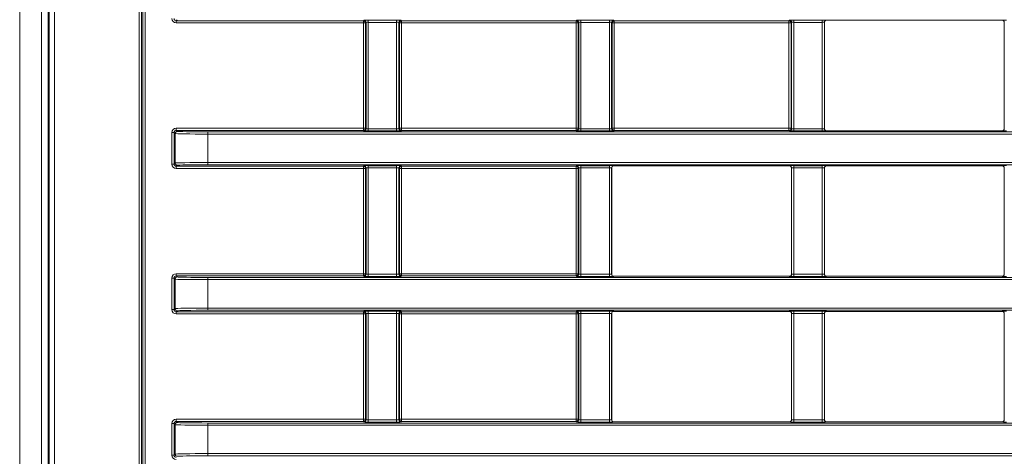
# Model space of a CAD drawing. Header units: millimetres. Extents: x 0 to 1118, y 0 to 864.
# Tile 53 of 139: x 544 to 567, y 206 to 216. Entities that reach past the tile are written whole.
import ezdxf

# ---------------------------------------------------------------- set-up
doc = ezdxf.new("R2010")
doc.units = ezdxf.units.MM

msp = doc.modelspace()

# ---------------------------------------------------------------- linework, layer by layer
at = {"color": 7, "linetype": 'Continuous', "lineweight": 15}
for p, q in [((545.102, 170.239), (545.102, 228.855)), ((544.947, 227.922), (544.947, 171.172)), ((562.887, 213.343), (562.887, 215.776)), ((562.937, 215.826), (566.957, 215.826)), ((567.007, 215.776), (567.007, 213.343)), ((562.937, 213.293), (566.957, 213.293)), ((558.012, 210.007), (558.012, 212.44)), ((558.062, 212.49), (562.082, 212.49)), ((562.132, 212.44), (562.132, 210.007)), ((562.887, 210.007), (562.887, 212.44)), ((562.937, 212.49), (566.957, 212.49)), ((567.007, 212.44), (567.007, 210.007)), ((558.062, 209.957), (562.082, 209.957)), ((562.937, 209.957), (566.957, 209.957)), ((558.062, 209.154), (562.082, 209.154)), ((562.937, 209.154), (566.957, 209.154)), ((558.012, 206.671), (558.012, 209.104)), ((562.132, 209.104), (562.132, 206.671)), ((562.887, 206.671), (562.887, 209.104)), ((567.007, 209.104), (567.007, 206.671)), ((558.062, 206.621), (562.082, 206.621)), ((562.937, 206.621), (566.957, 206.621))]:
    msp.add_line(p, q, dxfattribs=at)
at = {"color": 9, "linetype": 'Continuous', "lineweight": 0}
for p, q in [((545.12, 170.247), (545.12, 228.847)), ((545.245, 228.847), (545.245, 170.247)), ((544.447, 227.922), (544.447, 171.172)), ((547.186, 173.232), (547.186, 225.862)), ((547.236, 225.862), (547.236, 173.232)), ((547.271, 173.284), (547.271, 225.81)), ((547.321, 225.81), (547.321, 173.284)), ((548.059, 215.84), (548.036, 215.816)), ((548.036, 215.816), (552.322, 215.816)), ((548.036, 215.766), (548.036, 215.816)), ((552.322, 215.766), (548.036, 215.766)), ((552.322, 215.816), (552.334, 215.828)), ((552.322, 215.766), (552.322, 215.816)), ((552.322, 213.353), (552.322, 215.766)), ((552.322, 215.766), (552.372, 215.766)), ((552.384, 215.778), (552.372, 215.766)), ((552.372, 215.766), (552.372, 213.353)), ((552.384, 213.341), (552.384, 215.778)), ((552.434, 215.829), (553.085, 215.829)), ((552.434, 215.779), (552.434, 215.829)), ((553.085, 215.779), (552.434, 215.779)), ((552.434, 215.779), (552.434, 213.34)), ((553.085, 215.779), (553.085, 215.829)), ((553.085, 213.34), (553.085, 215.779)), ((553.135, 215.778), (553.135, 213.341)), ((553.147, 215.766), (553.135, 215.778)), ((553.147, 213.353), (553.147, 215.766)), ((553.147, 215.766), (553.197, 215.766)), ((553.185, 215.828), (553.197, 215.816)), ((553.197, 215.816), (557.197, 215.816)), ((553.197, 215.766), (553.197, 215.816)), ((557.197, 215.766), (553.197, 215.766)), ((553.197, 215.766), (553.197, 213.353)), ((557.197, 215.816), (557.209, 215.828)), ((557.197, 215.766), (557.197, 215.816)), ((557.197, 215.766), (557.247, 215.766)), ((557.197, 213.353), (557.197, 215.766)), ((557.259, 215.778), (557.247, 215.766)), ((557.247, 215.766), (557.247, 213.353)), ((557.259, 213.341), (557.259, 215.778)), ((557.309, 215.829), (557.96, 215.829)), ((557.309, 215.779), (557.309, 215.829)), ((557.96, 215.779), (557.309, 215.779)), ((557.309, 215.779), (557.309, 213.34)), ((557.96, 215.779), (557.96, 215.829)), ((557.96, 213.34), (557.96, 215.779)), ((558.01, 215.778), (558.01, 213.341)), ((558.022, 215.766), (558.01, 215.778)), ((558.022, 213.353), (558.022, 215.766)), ((558.022, 215.766), (558.072, 215.766)), ((558.06, 215.828), (558.072, 215.816)), ((558.072, 215.816), (562.072, 215.816)), ((558.072, 215.766), (558.072, 215.816)), ((562.072, 215.766), (558.072, 215.766)), ((558.072, 215.766), (558.072, 213.353)), ((562.072, 215.816), (562.084, 215.828)), ((562.072, 215.766), (562.072, 215.816)), ((562.072, 213.353), (562.072, 215.766)), ((562.072, 215.766), (562.122, 215.766)), ((562.134, 215.778), (562.122, 215.766)), ((562.122, 215.766), (562.122, 213.353)), ((562.134, 213.341), (562.134, 215.778)), ((562.184, 215.829), (562.835, 215.829)), ((562.184, 215.779), (562.184, 215.829)), ((562.835, 215.779), (562.184, 215.779)), ((562.184, 215.779), (562.184, 213.34)), ((562.835, 215.779), (562.835, 215.829)), ((562.835, 213.34), (562.835, 215.779)), ((562.885, 215.778), (562.885, 213.341)), ((562.887, 215.776), (562.885, 215.778)), ((562.935, 215.828), (562.937, 215.826)), ((566.957, 215.826), (566.959, 215.828)), ((567.009, 215.778), (567.007, 215.776)), ((567.009, 213.341), (567.009, 215.778)), ((547.936, 212.53), (547.936, 213.253)), ((547.936, 213.253), (547.986, 213.253)), ((548.009, 213.229), (547.986, 213.253)), ((547.986, 213.253), (547.986, 212.53)), ((548.009, 212.554), (548.009, 213.229)), ((548.036, 213.353), (552.322, 213.353)), ((548.036, 213.353), (548.036, 213.303)), ((548.036, 213.303), (548.059, 213.279)), ((552.322, 213.303), (548.036, 213.303)), ((548.759, 213.217), (548.759, 213.267)), ((548.759, 213.267), (688.385, 213.267)), ((548.759, 213.217), (548.759, 212.566)), ((688.385, 213.217), (548.759, 213.217)), ((552.322, 213.353), (552.372, 213.353)), ((552.322, 213.353), (552.322, 213.303)), ((552.334, 213.291), (552.322, 213.303)), ((552.372, 213.353), (552.384, 213.341)), ((552.434, 213.29), (552.434, 213.34)), ((552.434, 213.34), (553.085, 213.34)), ((553.085, 213.29), (552.434, 213.29)), ((553.085, 213.29), (553.085, 213.34)), ((553.135, 213.341), (553.147, 213.353)), ((553.147, 213.353), (553.197, 213.353)), ((553.197, 213.303), (553.185, 213.291)), ((553.197, 213.303), (553.197, 213.353)), ((553.197, 213.353), (557.197, 213.353)), ((557.197, 213.303), (553.197, 213.303)), ((557.197, 213.353), (557.247, 213.353)), ((557.197, 213.303), (557.197, 213.353)), ((557.209, 213.291), (557.197, 213.303)), ((557.247, 213.353), (557.259, 213.341)), ((557.309, 213.29), (557.309, 213.34)), ((557.309, 213.34), (557.96, 213.34)), ((557.96, 213.29), (557.309, 213.29)), ((557.96, 213.29), (557.96, 213.34)), ((558.01, 213.341), (558.022, 213.353)), ((558.022, 213.353), (558.072, 213.353)), ((558.072, 213.303), (558.06, 213.291)), ((558.072, 213.303), (558.072, 213.353)), ((558.072, 213.353), (562.072, 213.353)), ((562.072, 213.303), (558.072, 213.303)), ((562.072, 213.353), (562.122, 213.353)), ((562.072, 213.303), (562.072, 213.353)), ((562.084, 213.291), (562.072, 213.303)), ((562.122, 213.353), (562.134, 213.341)), ((562.184, 213.29), (562.184, 213.34)), ((562.184, 213.34), (562.835, 213.34)), ((562.835, 213.29), (562.184, 213.29)), ((562.835, 213.29), (562.835, 213.34)), ((562.885, 213.341), (562.887, 213.343)), ((562.937, 213.293), (562.935, 213.291)), ((566.959, 213.291), (566.957, 213.293)), ((567.007, 213.343), (567.009, 213.341)), ((547.986, 212.53), (548.009, 212.554)), ((548.759, 212.566), (688.385, 212.566)), ((548.759, 212.516), (548.759, 212.566)), ((547.936, 212.53), (547.986, 212.53)), ((548.059, 212.504), (548.036, 212.48)), ((548.036, 212.48), (552.322, 212.48)), ((548.036, 212.43), (548.036, 212.48)), ((552.322, 212.43), (548.036, 212.43)), ((688.385, 212.516), (548.759, 212.516)), ((552.322, 212.48), (552.334, 212.492)), ((552.322, 212.43), (552.322, 212.48)), ((552.322, 210.017), (552.322, 212.43)), ((552.322, 212.43), (552.372, 212.43)), ((552.384, 212.442), (552.372, 212.43)), ((552.372, 212.43), (552.372, 210.017)), ((552.384, 210.005), (552.384, 212.442)), ((552.434, 212.493), (553.085, 212.493)), ((552.434, 212.443), (552.434, 212.493)), ((553.085, 212.443), (552.434, 212.443)), ((552.434, 212.443), (552.434, 210.004)), ((553.085, 212.443), (553.085, 212.493)), ((553.085, 210.004), (553.085, 212.443)), ((553.135, 212.442), (553.135, 210.005)), ((553.147, 212.43), (553.135, 212.442)), ((553.147, 210.017), (553.147, 212.43)), ((553.147, 212.43), (553.197, 212.43)), ((553.185, 212.492), (553.197, 212.48)), ((553.197, 212.48), (557.197, 212.48)), ((553.197, 212.43), (553.197, 212.48)), ((557.197, 212.43), (553.197, 212.43)), ((553.197, 212.43), (553.197, 210.017)), ((557.197, 212.48), (557.209, 212.492)), ((557.197, 212.43), (557.197, 212.48)), ((557.197, 210.017), (557.197, 212.43)), ((557.197, 212.43), (557.247, 212.43)), ((557.259, 212.442), (557.247, 212.43)), ((557.247, 212.43), (557.247, 210.017)), ((557.259, 210.005), (557.259, 212.442)), ((557.309, 212.493), (557.96, 212.493)), ((557.309, 212.443), (557.309, 212.493)), ((557.96, 212.443), (557.309, 212.443)), ((557.309, 212.443), (557.309, 210.004)), ((557.96, 212.443), (557.96, 212.493)), ((557.96, 210.004), (557.96, 212.443)), ((558.01, 212.442), (558.01, 210.005)), ((558.012, 212.44), (558.01, 212.442)), ((558.06, 212.492), (558.062, 212.49)), ((562.082, 212.49), (562.084, 212.492)), ((562.134, 212.442), (562.132, 212.44)), ((562.134, 210.005), (562.134, 212.442)), ((562.184, 212.493), (562.835, 212.493)), ((562.184, 212.443), (562.184, 212.493)), ((562.835, 212.443), (562.184, 212.443)), ((562.184, 212.443), (562.184, 210.004)), ((562.835, 212.443), (562.835, 212.493)), ((562.835, 210.004), (562.835, 212.443)), ((562.885, 212.442), (562.885, 210.005)), ((562.887, 212.44), (562.885, 212.442)), ((562.935, 212.492), (562.937, 212.49)), ((566.957, 212.49), (566.959, 212.492)), ((567.009, 212.442), (567.007, 212.44)), ((567.009, 210.005), (567.009, 212.442)), ((547.936, 209.917), (547.986, 209.917)), ((547.936, 209.194), (547.936, 209.917)), ((548.009, 209.893), (547.986, 209.917)), ((547.986, 209.917), (547.986, 209.194)), ((548.009, 209.217), (548.009, 209.893)), ((548.036, 210.017), (552.322, 210.017)), ((548.036, 210.017), (548.036, 209.967)), ((548.036, 209.967), (548.059, 209.943)), ((552.322, 209.967), (548.036, 209.967)), ((548.759, 209.881), (548.759, 209.931)), ((548.759, 209.931), (688.385, 209.931)), ((548.759, 209.881), (548.759, 209.23)), ((688.385, 209.881), (548.759, 209.881)), ((552.322, 210.017), (552.322, 209.967)), ((552.322, 210.017), (552.372, 210.017)), ((552.334, 209.955), (552.322, 209.967)), ((552.372, 210.017), (552.384, 210.005)), ((552.434, 209.954), (552.434, 210.004)), ((552.434, 210.004), (553.085, 210.004)), ((553.085, 209.954), (552.434, 209.954)), ((553.085, 209.954), (553.085, 210.004)), ((553.135, 210.005), (553.147, 210.017)), ((553.147, 210.017), (553.197, 210.017)), ((553.197, 209.967), (553.185, 209.955)), ((553.197, 209.967), (553.197, 210.017)), ((553.197, 210.017), (557.197, 210.017)), ((557.197, 209.967), (553.197, 209.967)), ((557.197, 209.967), (557.197, 210.017)), ((557.197, 210.017), (557.247, 210.017)), ((557.209, 209.955), (557.197, 209.967)), ((557.247, 210.017), (557.259, 210.005)), ((557.309, 209.954), (557.309, 210.004)), ((557.309, 210.004), (557.96, 210.004)), ((557.96, 209.954), (557.309, 209.954)), ((557.96, 209.954), (557.96, 210.004)), ((558.01, 210.005), (558.012, 210.007)), ((558.062, 209.957), (558.06, 209.955)), ((562.084, 209.955), (562.082, 209.957)), ((562.132, 210.007), (562.134, 210.005)), ((562.184, 209.954), (562.184, 210.004)), ((562.184, 210.004), (562.835, 210.004)), ((562.835, 209.954), (562.184, 209.954)), ((562.835, 209.954), (562.835, 210.004)), ((562.885, 210.005), (562.887, 210.007)), ((562.937, 209.957), (562.935, 209.955)), ((566.959, 209.955), (566.957, 209.957)), ((567.007, 210.007), (567.009, 210.005)), ((547.936, 209.194), (547.986, 209.194)), ((547.986, 209.194), (548.009, 209.217)), ((548.059, 209.168), (548.036, 209.144)), ((548.759, 209.18), (548.759, 209.23)), ((548.759, 209.23), (688.385, 209.23)), ((688.385, 209.18), (548.759, 209.18)), ((552.322, 209.144), (552.334, 209.156)), ((552.434, 209.157), (553.085, 209.157)), ((552.434, 209.107), (552.434, 209.157)), ((553.085, 209.107), (553.085, 209.157)), ((553.185, 209.156), (553.197, 209.144)), ((557.197, 209.144), (557.209, 209.156)), ((557.309, 209.157), (557.96, 209.157)), ((557.309, 209.107), (557.309, 209.157)), ((557.96, 209.107), (557.96, 209.157)), ((558.06, 209.156), (558.062, 209.154)), ((562.082, 209.154), (562.084, 209.156)), ((562.184, 209.157), (562.835, 209.157)), ((562.184, 209.107), (562.184, 209.157)), ((562.835, 209.107), (562.835, 209.157)), ((562.935, 209.156), (562.937, 209.154)), ((566.957, 209.154), (566.959, 209.156)), ((548.036, 209.144), (552.322, 209.144)), ((548.036, 209.094), (548.036, 209.144)), ((552.322, 209.094), (548.036, 209.094)), ((552.322, 209.094), (552.322, 209.144)), ((552.322, 206.68), (552.322, 209.094)), ((552.322, 209.094), (552.372, 209.094)), ((552.384, 209.106), (552.372, 209.094)), ((552.372, 209.094), (552.372, 206.68)), ((552.384, 206.669), (552.384, 209.106)), ((553.085, 209.107), (552.434, 209.107)), ((552.434, 209.107), (552.434, 206.667)), ((553.085, 206.667), (553.085, 209.107)), ((553.135, 209.106), (553.135, 206.669)), ((553.147, 209.094), (553.135, 209.106)), ((553.147, 206.68), (553.147, 209.094)), ((553.147, 209.094), (553.197, 209.094)), ((553.197, 209.144), (557.197, 209.144)), ((553.197, 209.094), (553.197, 209.144)), ((557.197, 209.094), (553.197, 209.094)), ((553.197, 209.094), (553.197, 206.68)), ((557.197, 209.094), (557.197, 209.144)), ((557.197, 209.094), (557.247, 209.094)), ((557.197, 206.68), (557.197, 209.094)), ((557.259, 209.106), (557.247, 209.094)), ((557.247, 209.094), (557.247, 206.68)), ((557.259, 206.669), (557.259, 209.106)), ((557.96, 209.107), (557.309, 209.107)), ((557.309, 209.107), (557.309, 206.667)), ((557.96, 206.667), (557.96, 209.107)), ((558.01, 209.106), (558.01, 206.669)), ((558.012, 209.104), (558.01, 209.106)), ((562.134, 209.106), (562.132, 209.104)), ((562.134, 206.669), (562.134, 209.106)), ((562.835, 209.107), (562.184, 209.107)), ((562.184, 209.107), (562.184, 206.667)), ((562.835, 206.667), (562.835, 209.107)), ((562.885, 209.106), (562.885, 206.669)), ((562.887, 209.104), (562.885, 209.106)), ((567.009, 209.106), (567.007, 209.104)), ((567.009, 206.669), (567.009, 209.106)), ((548.036, 206.68), (552.322, 206.68)), ((548.036, 206.68), (548.036, 206.63)), ((552.322, 206.68), (552.372, 206.68)), ((552.322, 206.68), (552.322, 206.63)), ((552.372, 206.68), (552.384, 206.669)), ((552.434, 206.617), (552.434, 206.667)), ((552.434, 206.667), (553.085, 206.667)), ((553.085, 206.617), (553.085, 206.667)), ((553.135, 206.669), (553.147, 206.68)), ((553.147, 206.68), (553.197, 206.68)), ((553.197, 206.63), (553.197, 206.68)), ((553.197, 206.68), (557.197, 206.68)), ((557.197, 206.63), (557.197, 206.68)), ((557.197, 206.68), (557.247, 206.68)), ((557.247, 206.68), (557.259, 206.669)), ((557.309, 206.617), (557.309, 206.667)), ((557.309, 206.667), (557.96, 206.667)), ((557.96, 206.617), (557.96, 206.667)), ((558.01, 206.669), (558.012, 206.671)), ((562.132, 206.671), (562.134, 206.669)), ((562.184, 206.617), (562.184, 206.667)), ((562.184, 206.667), (562.835, 206.667)), ((562.835, 206.617), (562.835, 206.667)), ((562.885, 206.669), (562.887, 206.671)), ((567.007, 206.671), (567.009, 206.669)), ((547.936, 205.858), (547.936, 206.581)), ((547.936, 206.581), (547.986, 206.581)), ((548.009, 206.557), (547.986, 206.581)), ((547.986, 206.581), (547.986, 205.858)), ((548.009, 205.881), (548.009, 206.557)), ((548.036, 206.63), (548.059, 206.607)), ((552.322, 206.63), (548.036, 206.63)), ((548.759, 206.545), (548.759, 206.595)), ((548.759, 206.595), (688.385, 206.595)), ((688.385, 206.545), (548.759, 206.545)), ((548.759, 206.545), (548.759, 205.893)), ((552.334, 206.619), (552.322, 206.63)), ((553.085, 206.617), (552.434, 206.617)), ((553.197, 206.63), (553.185, 206.619)), ((557.197, 206.63), (553.197, 206.63)), ((557.209, 206.619), (557.197, 206.63)), ((557.96, 206.617), (557.309, 206.617)), ((558.062, 206.621), (558.06, 206.619)), ((562.084, 206.619), (562.082, 206.621)), ((562.835, 206.617), (562.184, 206.617)), ((562.937, 206.621), (562.935, 206.619)), ((566.959, 206.619), (566.957, 206.621)), ((547.936, 205.858), (547.986, 205.858)), ((547.986, 205.858), (548.009, 205.881)), ((548.759, 205.893), (688.385, 205.893)), ((548.759, 205.843), (548.759, 205.893)), ((688.385, 205.843), (548.759, 205.843))]:
    msp.add_line(p, q, dxfattribs=at)
for centre, start, end in [((552.322, 215.766), 0.0204, 89.9796), ((552.334, 215.778), 0.0204, 89.9796), ((553.185, 215.778), 90.0204, 179.9796), ((553.197, 215.766), 90.0204, 179.9796), ((557.197, 215.766), 0.0204, 89.9796), ((557.209, 215.778), 0.0204, 89.9796), ((558.06, 215.778), 90.0204, 179.9796), ((558.072, 215.766), 90.0204, 179.9796), ((562.072, 215.766), 0.0204, 89.9796), ((562.084, 215.778), 0.0204, 89.9796), ((562.935, 215.778), 90.0204, 179.9796), ((566.959, 215.778), 0.0204, 89.9796), ((548.059, 213.229), 90.0204, 179.9796), ((552.322, 213.353), 270.0204, 359.9796), ((552.334, 213.341), 270.0204, 359.9796), ((553.185, 213.341), 180.0204, 269.9796), ((553.197, 213.353), 180.0204, 269.9796), ((557.197, 213.353), 270.0204, 359.9796), ((557.209, 213.341), 270.0204, 359.9796), ((558.06, 213.341), 180.0204, 269.9796), ((558.072, 213.353), 180.0204, 269.9796), ((562.072, 213.353), 270.0204, 359.9796), ((562.084, 213.341), 270.0204, 359.9796), ((562.935, 213.341), 180.0204, 269.9796), ((566.959, 213.341), 270.0204, 359.9796), ((548.059, 212.554), 180.0204, 269.9796), ((552.322, 212.43), 0.0204, 89.9796), ((552.334, 212.442), 0.0204, 89.9796), ((553.185, 212.442), 90.0204, 179.9796), ((553.197, 212.43), 90.0204, 179.9796), ((557.197, 212.43), 0.0204, 89.9796), ((557.209, 212.442), 0.0204, 89.9796), ((558.06, 212.442), 90.0204, 179.9796), ((562.084, 212.442), 0.0204, 89.9796), ((562.935, 212.442), 90.0204, 179.9796), ((566.959, 212.442), 0.0204, 89.9796), ((548.059, 209.893), 90.0204, 179.9796), ((552.322, 210.017), 270.0204, 359.9796), ((552.334, 210.005), 270.0204, 359.9796), ((553.185, 210.005), 180.0204, 269.9796), ((553.197, 210.017), 180.0204, 269.9796), ((557.197, 210.017), 270.0204, 359.9796), ((557.209, 210.005), 270.0204, 359.9796), ((558.06, 210.005), 180.0204, 269.9796), ((562.084, 210.005), 270.0204, 359.9796), ((562.935, 210.005), 180.0204, 269.9796), ((566.959, 210.005), 270.0204, 359.9796), ((548.059, 209.218), 180.0204, 269.9796), ((552.334, 209.106), 0.0204, 89.9796), ((553.185, 209.106), 90.0204, 179.9796), ((557.209, 209.106), 0.0204, 89.9796), ((558.06, 209.106), 90.0204, 179.9796), ((562.084, 209.106), 0.0204, 89.9796), ((562.935, 209.106), 90.0204, 179.9796), ((566.959, 209.106), 0.0204, 89.9796), ((552.322, 209.094), 0.0204, 89.9796), ((553.197, 209.094), 90.0204, 179.9796), ((557.197, 209.094), 0.0204, 89.9796), ((552.322, 206.681), 270.0204, 359.9796), ((552.334, 206.669), 270.0204, 359.9796), ((553.185, 206.669), 180.0204, 269.9796), ((553.197, 206.681), 180.0204, 269.9796), ((557.197, 206.681), 270.0204, 359.9796), ((557.209, 206.669), 270.0204, 359.9796), ((558.06, 206.669), 180.0204, 269.9796), ((562.084, 206.669), 270.0204, 359.9796), ((562.935, 206.669), 180.0204, 269.9796), ((566.959, 206.669), 270.0204, 359.9796), ((548.059, 206.557), 90.0204, 179.9796), ((548.059, 205.881), 180.0204, 269.9796)]:
    msp.add_arc(centre, 0.05, start, end, dxfattribs=at)
for centre, major_axis, ratio, start_param, end_param in [((548.036, 215.866), (-0.0707, -0.0707), 0.999695, 5.497939, 7.068431), ((548.036, 215.866), (0.0354, 0.0354), 0.999087, 2.356347, 3.926839), ((552.434, 215.828), (0.1, 0), 0.017455, 1.570796, 3.124139), ((552.434, 215.778), (0.05, 0), 0.03491, 1.570796, 3.124139), ((553.085, 215.828), (0.1, 0), 0.017455, 0.017453, 1.570796), ((553.085, 215.778), (0.05, 0), 0.03491, 0.017453, 1.570796), ((557.309, 215.828), (0.1, 0), 0.017455, 1.570796, 3.124139), ((557.309, 215.778), (0.05, 0), 0.03491, 1.570796, 3.124139), ((557.96, 215.828), (0.1, 0), 0.017455, 0.017453, 1.570796), ((557.96, 215.778), (0.05, 0), 0.03491, 0.017453, 1.570796), ((562.184, 215.828), (0.1, 0), 0.017455, 1.570796, 3.124139), ((562.184, 215.778), (0.05, 0), 0.03491, 1.570796, 3.124139), ((562.835, 215.828), (0.1, 0), 0.017455, 0.017453, 1.570796), ((562.835, 215.778), (0.05, 0), 0.03491, 0.017453, 1.570796), ((567.059, 215.828), (0.1, 0), 0.017455, 1.570796, 3.124139), ((548.036, 213.253), (-0.0707, 0.0707), 0.999695, 5.497939, 7.068431), ((548.036, 213.253), (0.0354, -0.0354), 0.999087, 2.356347, 3.926839), ((548.759, 213.23), (0.75, 0), 0.016291, 3.159046, 4.712389), ((548.759, 213.28), (0.7, 0), 0.017455, 3.159046, 4.712389), ((552.434, 213.291), (0.1, 0), 0.017455, 3.159046, 4.712389), ((552.434, 213.341), (0.05, 0), 0.03491, 3.159046, 4.712389), ((553.085, 213.341), (0.05, 0), 0.03491, 4.712389, 6.265732), ((553.085, 213.291), (0.1, 0), 0.017455, 4.712389, 6.265732), ((557.309, 213.291), (0.1, 0), 0.017455, 3.159046, 4.712389), ((557.309, 213.341), (0.05, 0), 0.03491, 3.159046, 4.712389), ((557.96, 213.341), (0.05, 0), 0.03491, 4.712389, 6.265732), ((557.96, 213.291), (0.1, 0), 0.017455, 4.712389, 6.265732), ((562.184, 213.291), (0.1, 0), 0.017455, 3.159046, 4.712389), ((562.184, 213.341), (0.05, 0), 0.03491, 3.159046, 4.712389), ((562.835, 213.341), (0.05, 0), 0.03491, 4.712389, 6.265732), ((562.835, 213.291), (0.1, 0), 0.017455, 4.712389, 6.265732), ((567.059, 213.291), (0.1, 0), 0.017455, 3.159046, 4.712389), ((548.759, 212.553), (0.75, 0), 0.016291, 1.570796, 3.124139), ((548.036, 212.53), (-0.0707, -0.0707), 0.999695, 5.497939, 7.068431), ((548.036, 212.53), (0.0354, 0.0354), 0.999087, 2.356347, 3.926839), ((548.759, 212.503), (0.7, 0), 0.017455, 1.570796, 3.124139), ((552.434, 212.492), (0.1, 0), 0.017455, 1.570796, 3.124139), ((552.434, 212.442), (0.05, 0), 0.03491, 1.570796, 3.124139), ((553.085, 212.492), (0.1, 0), 0.017455, 0.017453, 1.570796), ((553.085, 212.442), (0.05, 0), 0.03491, 0.017453, 1.570796), ((557.309, 212.492), (0.1, 0), 0.017455, 1.570796, 3.124139), ((557.309, 212.442), (0.05, 0), 0.03491, 1.570796, 3.124139), ((557.96, 212.492), (0.1, 0), 0.017455, 0.017453, 1.570796), ((557.96, 212.442), (0.05, 0), 0.03491, 0.017453, 1.570796), ((562.184, 212.492), (0.1, 0), 0.017455, 1.570796, 3.124139), ((562.184, 212.442), (0.05, 0), 0.03491, 1.570796, 3.124139), ((562.835, 212.492), (0.1, 0), 0.017455, 0.017453, 1.570796), ((562.835, 212.442), (0.05, 0), 0.03491, 0.017453, 1.570796), ((567.059, 212.492), (0.1, 0), 0.017455, 1.570796, 3.124139), ((548.036, 209.917), (-0.0707, 0.0707), 0.999695, 5.497939, 7.068431), ((548.036, 209.917), (0.0354, -0.0354), 0.999087, 2.356347, 3.926839), ((548.759, 209.893), (0.75, 0), 0.016291, 3.159046, 4.712389), ((548.759, 209.943), (0.7, 0), 0.017455, 3.159046, 4.712389), ((552.434, 209.955), (0.1, 0), 0.017455, 3.159046, 4.712389), ((552.434, 210.005), (0.05, 0), 0.03491, 3.159046, 4.712389), ((553.085, 210.005), (0.05, 0), 0.03491, 4.712389, 6.265732), ((553.085, 209.955), (0.1, 0), 0.017455, 4.712389, 6.265732), ((557.309, 209.955), (0.1, 0), 0.017455, 3.159046, 4.712389), ((557.309, 210.005), (0.05, 0), 0.03491, 3.159046, 4.712389), ((557.96, 210.005), (0.05, 0), 0.03491, 4.712389, 6.265732), ((557.96, 209.955), (0.1, 0), 0.017455, 4.712389, 6.265732), ((562.184, 209.955), (0.1, 0), 0.017455, 3.159046, 4.712389), ((562.184, 210.005), (0.05, 0), 0.03491, 3.159046, 4.712389), ((562.835, 210.005), (0.05, 0), 0.03491, 4.712389, 6.265732), ((562.835, 209.955), (0.1, 0), 0.017455, 4.712389, 6.265732), ((567.059, 209.955), (0.1, 0), 0.017455, 3.159046, 4.712389), ((548.036, 209.194), (-0.0707, -0.0707), 0.999695, 5.497939, 7.068431), ((548.036, 209.194), (0.0354, 0.0354), 0.999087, 2.356347, 3.926839), ((548.759, 209.217), (0.75, 0), 0.016291, 1.570796, 3.124139), ((548.759, 209.167), (0.7, 0), 0.017455, 1.570796, 3.124139), ((552.434, 209.155), (0.1, 0), 0.017455, 1.570796, 3.124139), ((553.085, 209.155), (0.1, 0), 0.017455, 0.017453, 1.570796), ((557.309, 209.155), (0.1, 0), 0.017455, 1.570796, 3.124139), ((557.96, 209.155), (0.1, 0), 0.017455, 0.017453, 1.570796), ((562.184, 209.155), (0.1, 0), 0.017455, 1.570796, 3.124139), ((562.835, 209.155), (0.1, 0), 0.017455, 0.017453, 1.570796), ((567.059, 209.155), (0.1, 0), 0.017455, 1.570796, 3.124139), ((552.434, 209.105), (0.05, 0), 0.03491, 1.570796, 3.124139), ((553.085, 209.105), (0.05, 0), 0.03491, 0.017453, 1.570796), ((557.309, 209.105), (0.05, 0), 0.03491, 1.570796, 3.124139), ((557.96, 209.105), (0.05, 0), 0.03491, 0.017453, 1.570796), ((562.184, 209.105), (0.05, 0), 0.03491, 1.570796, 3.124139), ((562.835, 209.105), (0.05, 0), 0.03491, 0.017453, 1.570796), ((548.036, 206.58), (-0.0707, 0.0707), 0.999695, 5.497939, 7.068431), ((552.434, 206.669), (0.05, 0), 0.03491, 3.159046, 4.712389), ((553.085, 206.669), (0.05, 0), 0.03491, 4.712389, 6.265732), ((557.309, 206.669), (0.05, 0), 0.03491, 3.159046, 4.712389), ((557.96, 206.669), (0.05, 0), 0.03491, 4.712389, 6.265732), ((562.184, 206.669), (0.05, 0), 0.03491, 3.159046, 4.712389), ((562.835, 206.669), (0.05, 0), 0.03491, 4.712389, 6.265732), ((548.036, 206.58), (-0.0354, 0.0354), 0.999087, 5.497939, 7.068431), ((548.759, 206.557), (0.75, 0), 0.016291, 3.159046, 4.712389), ((548.759, 206.607), (0.7, 0), 0.017455, 3.159046, 4.712389), ((552.434, 206.619), (0.1, 0), 0.017455, 3.159046, 4.712389), ((553.085, 206.619), (0.1, 0), 0.017455, 4.712389, 6.265732), ((557.309, 206.619), (0.1, 0), 0.017455, 3.159046, 4.712389), ((557.96, 206.619), (0.1, 0), 0.017455, 4.712389, 6.265732), ((562.184, 206.619), (0.1, 0), 0.017455, 3.159046, 4.712389), ((562.835, 206.619), (0.1, 0), 0.017455, 4.712389, 6.265732), ((567.059, 206.619), (0.1, 0), 0.017455, 3.159046, 4.712389), ((548.036, 205.858), (-0.0707, -0.0707), 0.999695, 5.497939, 7.068431), ((548.036, 205.858), (0.0354, 0.0354), 0.999087, 2.356347, 3.926839), ((548.759, 205.881), (0.75, 0), 0.016291, 1.570796, 3.124139), ((548.759, 205.831), (0.7, 0), 0.017455, 1.570796, 3.124139)]:
    msp.add_ellipse(centre, major_axis=major_axis, ratio=ratio, start_param=start_param, end_param=end_param, dxfattribs=at)
at = {"color": 7, "linetype": 'Continuous', "lineweight": 15}
for centre, major_axis, start_param, end_param in [((562.937, 215.776), (-0.0354, 0.0354), 5.497939, 7.068431), ((566.957, 215.776), (-0.0354, -0.0354), 2.356347, 3.926839), ((562.937, 213.343), (0.0354, 0.0354), 2.356347, 3.926839), ((566.957, 213.343), (0.0354, -0.0354), 5.497939, 7.068431), ((558.062, 212.44), (0.0354, -0.0354), 2.356347, 3.926839), ((562.082, 212.44), (0.0354, 0.0354), 5.497939, 7.068431), ((562.937, 212.44), (0.0354, -0.0354), 2.356347, 3.926839), ((566.957, 212.44), (0.0354, 0.0354), 5.497939, 7.068431), ((558.062, 210.007), (0.0354, 0.0354), 2.356347, 3.926839), ((562.082, 210.007), (0.0354, -0.0354), 5.497939, 7.068431), ((562.937, 210.007), (0.0354, 0.0354), 2.356347, 3.926839), ((566.957, 210.007), (0.0354, -0.0354), 5.497939, 7.068431), ((558.062, 209.104), (0.0354, -0.0354), 2.356347, 3.926839), ((562.082, 209.104), (0.0354, 0.0354), 5.497939, 7.068431), ((562.937, 209.104), (0.0354, -0.0354), 2.356347, 3.926839), ((566.957, 209.104), (0.0354, 0.0354), 5.497939, 7.068431), ((558.062, 206.671), (0.0354, 0.0354), 2.356347, 3.926839), ((562.082, 206.671), (0.0354, -0.0354), 5.497939, 7.068431), ((562.937, 206.671), (0.0354, 0.0354), 2.356347, 3.926839), ((566.957, 206.671), (0.0354, -0.0354), 5.497939, 7.068431)]:
    msp.add_ellipse(centre, major_axis=major_axis, ratio=0.999695, start_param=start_param, end_param=end_param, dxfattribs=at)

doc.saveas('drawing.dxf')
